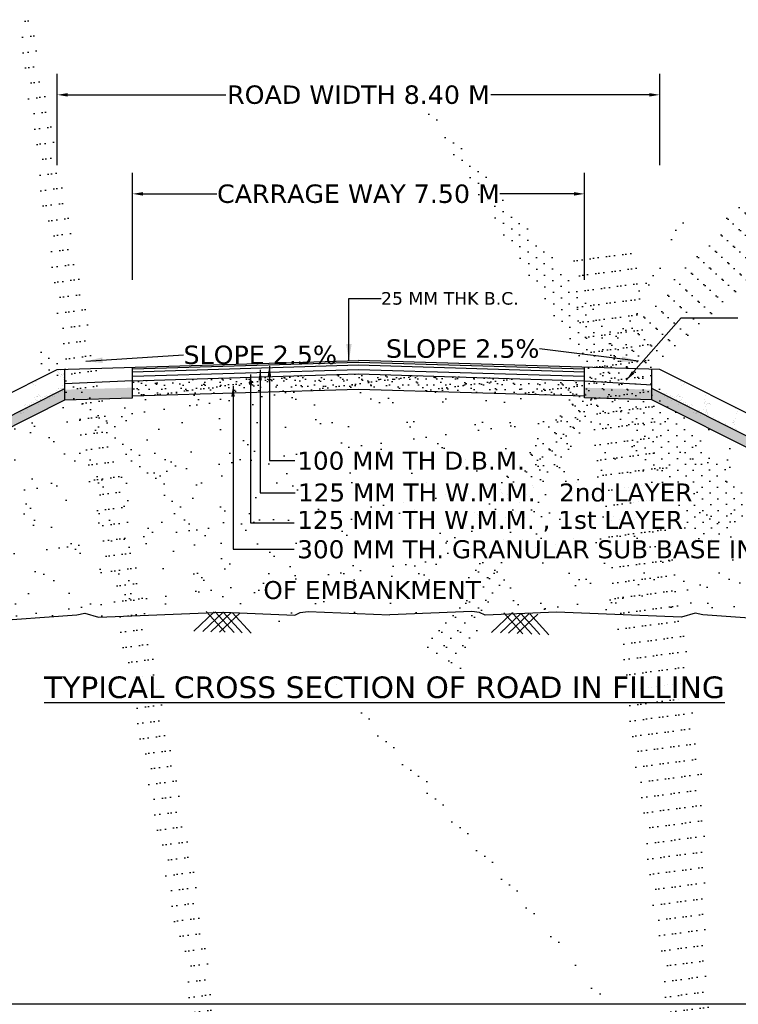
# Model space of a CAD drawing. Header units: feet. Extents: x -7746059455 to -3872629402, y -13315170765 to -6657188523.
# Tile 22 of 52: x -3873208537 to -3873198240, y -6657607670 to -6657593553. Entities that reach past the tile are written whole.
import ezdxf

# ---------------------------------------------------------------- set-up
doc = ezdxf.new("R2010")
doc.units = ezdxf.units.FT
doc.header["$MEASUREMENT"] = 0
doc.header["$PDMODE"] = 34
doc.header["$PDSIZE"] = 40
for name, color, linetype in [('CHNGE', 7, 'Continuous'), ('TEX', 6, 'Continuous'), ('TEXT', 7, 'Continuous')]:
    doc.layers.add(name, color=color, linetype=linetype)
doc.styles.get("Standard").update_dxf_attribs({"font": 'verdana.ttf', "height": 264})
doc.dimstyles.new('Copy of ISO-25--------4', dxfattribs={"dimtxt": 200, "dimasz": 150, "dimexe": 300, "dimexo": 300, "dimgap": 0.02, "dimtad": 0, "dimtih": 1, "dimtoh": 1, "dimdec": 0, "dimlfac": 4, "dimdsep": 46, "dimtxsty": 'Standard', "dimcen": 150, "dimclrd": 1, "dimclre": 1, "dimclrt": 1, "dimadec": 0, "dimazin": 0, "dimtfac": 1, "dimtdec": 0, "dimtmove": 2, "dimatfit": 3, "dimfxl": 300, "dimarcsym": 0})
doc.dimstyles.new('ISO-25--------1', dxfattribs={"dimtxt": 264, "dimasz": 240, "dimexe": 300, "dimexo": 300, "dimgap": 0.02, "dimtad": 0, "dimtih": 1, "dimtoh": 1, "dimdec": 0, "dimlfac": 16, "dimdsep": 46, "dimtxsty": 'Standard', "dimcen": 192, "dimclrd": 1, "dimclre": 1, "dimclrt": 1, "dimadec": 0, "dimazin": 0, "dimtfac": 1, "dimtdec": 0, "dimtmove": 2, "dimatfit": 3, "dimfxl": 300, "dimarcsym": 0})
pattern_1 = [(37.5, (-3870936241.67, -6673258471.43), (-5.4381086, 166.3393916), [0, -131.2189933, 0, -146.7580846, 0, -140.2834632]), (7.5, (-3870936241.67, -6673258471.43), (152.781788, 243.63103), [0, -70.7891938, 0, -118.2697505, 0, -45.3223497]), (327.5, (-3870936347.85, -6673258471.43), (268.8385264, 0.4885364), [0, -43.1641425, 0, -155.3909131, 0, -202.8714699]), (317.5, (-3870936347.85, -6673258471.43), (259.5137545, 75.7682264), [0, -21.5820713, 0, -101.8673764, 0, -116.5431848])]
pattern_2 = [(37.5, (1123079151.86, 1930274602.26), (-5.4381085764, 166.3393916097), [0, -131.2189933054, 0, -146.7580846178, 0, -140.2834632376]), (7.5, (1123079151.86, 1930274602.26), (152.7817879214, 243.6310300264), [0, -70.7891937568, 0, -118.269750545, 0, -45.3223496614]), (327.5, (1123079045.67, 1930274602.26), (268.8385263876, 0.488536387), [0, -43.1641425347, 0, -155.3909131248, 0, -202.8714699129]), (317.5, (1123079045.67, 1930274602.26), (259.513754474, 75.768226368), [0, -21.5820712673, 0, -101.8673763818, 0, -116.5431848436])]

# ---------------------------------------------------------------- blocks, each defined once
blk = doc.blocks.new('*D49')
at = {"layer": 'Defpoints', "color": 0, "ltscale": 20, "transparency": 16777216}
for p in [(-3873199366.78457, -6657594630), (-3873207999.613077, -6657595937.543044), (-3873199366.78457, -6657595937.543044)]:
    blk.add_point(p, dxfattribs=at)
at = {"layer": 'TEX', "color": 1, "lineweight": -2, "ltscale": 20, "transparency": 16777216}
for p, q in [((-3873207999.613077, -6657595637.543044), (-3873207999.613077, -6657594330)), ((-3873199366.78457, -6657595637.543044), (-3873199366.78457, -6657594330)), ((-3873207849.613077, -6657594630), (-3873205581.838031, -6657594630)), ((-3873199516.78457, -6657594630), (-3873201784.559617, -6657594630))]:
    blk.add_line(p, q, dxfattribs=at)
at = {"layer": 'TEX', "color": 1, "ltscale": 20, "transparency": 16777216}
for points in [[(-3873207849.613077, -6657594605), (-3873207849.613077, -6657594655), (-3873207999.613077, -6657594630)], [(-3873199516.78457, -6657594605), (-3873199516.78457, -6657594655), (-3873199366.78457, -6657594630)]]:
    blk.add_solid(points, dxfattribs=at)
at = {"layer": 'TEX', "color": 1, "ltscale": 20, "transparency": 16777216, "insert": (-3873203683.198824, -6657594630), "char_height": 264, "attachment_point": 5}
blk.add_mtext('ROAD WIDTH 8.40 M', dxfattribs=at)
blk = doc.blocks.new('*D50')
at = {"layer": 'Defpoints', "color": 0, "ltscale": 20, "transparency": 16777216}
for p in [(-3873200445.888132, -6657596050.000001), (-3873206920.509514, -6657597582.253782), (-3873200445.888132, -6657597582.253782)]:
    blk.add_point(p, dxfattribs=at)
at = {"layer": 'TEX', "color": 1, "lineweight": -2, "ltscale": 20, "transparency": 16777216}
for p, q in [((-3873206920.509514, -6657597282.253782), (-3873206920.509514, -6657595750.000001)), ((-3873200445.888132, -6657597282.253782), (-3873200445.888132, -6657595750.000001)), ((-3873206770.509514, -6657596050.000001), (-3873205710.469326, -6657596050.000001)), ((-3873200595.888132, -6657596050.000001), (-3873201655.928319, -6657596050.000001))]:
    blk.add_line(p, q, dxfattribs=at)
at = {"layer": 'TEX', "color": 1, "ltscale": 20, "transparency": 16777216}
for points in [[(-3873206770.509514, -6657596025.000001), (-3873206770.509514, -6657596075.000001), (-3873206920.509514, -6657596050.000001)], [(-3873200595.888132, -6657596025.000001), (-3873200595.888132, -6657596075.000001), (-3873200445.888132, -6657596050.000001)]]:
    blk.add_solid(points, dxfattribs=at)
at = {"layer": 'TEX', "color": 1, "ltscale": 20, "transparency": 16777216, "insert": (-3873203683.198823, -6657596050.000001), "char_height": 264, "attachment_point": 5}
blk.add_mtext('CARRAGE WAY 7.50 M', dxfattribs=at)

msp = doc.modelspace()

# ---------------------------------------------------------------- hatches: boundary and pattern name
at = {"layer": 'CHNGE'}
h = msp.add_hatch(dxfattribs=at)
h.set_pattern_fill('AR-SAND', color=256, scale=86.328285, style=0)
h.set_pattern_definition(pattern_2)
h.paths.add_polyline_path([(-3873207888.96221, -6657598564.0323), (-3873207888.96221, -6657599004.504631), (-3873206920.509514, -6657598975.451055), (-3873206920.509514, -6657598534.978719)])
h = msp.add_hatch(dxfattribs=at)
h.set_pattern_fill('AR-SAND', color=256, scale=86.328285, style=0)
h.set_pattern_definition(pattern_2)
h.paths.add_polyline_path([(-3873200445.888133, -6657598534.978721), (-3873200445.888132, -6657598975.451055), (-3873199477.435435, -6657599004.504632), (-3873199477.435435, -6657598564.032301)])
h = msp.add_hatch(dxfattribs=at)
h.set_pattern_fill('AR-SAND', color=256, scale=86.328285, style=0)
h.set_pattern_definition(pattern_1)
h.paths.add_polyline_path([(-3873206920.509514, -6657598730.1853), (-3873206920.509514, -6657598945.038066), (-3873203683.198822, -6657598847.918743), (-3873200445.888132, -6657598945.038066), (-3873200445.888132, -6657598729.217354), (-3873203683.198822, -6657598632.098028)])
h = msp.add_hatch(dxfattribs=at)
h.set_pattern_fill('AR-SAND', color=256, scale=86.328285, style=0)
h.set_pattern_definition(pattern_1)
h.paths.add_polyline_path([(-3873207888.96221, -6657599004.504622), (-3873206920.509514, -6657598975.45104), (-3873206920.509514, -6657598828.626934), (-3873207925.845831, -6657598858.787021), (-3873214558.898059, -6657602193.424134), (-3873214295.866689, -6657602225.450382)])
h = msp.add_hatch(dxfattribs=at)
h.set_pattern_fill('AR-SAND', color=256, scale=86.328285, style=0)
h.set_pattern_definition([(142.5, (-3875471124.73, -6673258471.43), (5.4381086, 166.3393916), [0, -131.2189933, 0, -146.7580846, 0, -140.2834632]), (172.5, (-3875471124.73, -6673258471.43), (-152.781788, 243.63103), [0, -70.7891938, 0, -118.2697505, 0, -45.3223497]), (212.5, (-3875471018.54, -6673258471.43), (-268.8385264, 0.4885364), [0, -43.1641425, 0, -155.3909131, 0, -202.8714699]), (222.5, (-3875471018.54, -6673258471.43), (-259.5137545, 75.7682264), [0, -21.5820713, 0, -101.8673764, 0, -116.5431848])])
h.paths.add_polyline_path([(-3873199477.435435, -6657599004.504622), (-3873200445.888132, -6657598975.45104), (-3873200445.888132, -6657598828.626934), (-3873199440.551813, -6657598858.787021), (-3873192807.499586, -6657602193.424134), (-3873193070.530955, -6657602225.450382)])
h = msp.add_hatch(dxfattribs=at)
h.set_pattern_fill('AR-SAND', color=256, scale=345.31314, style=0)
h.set_pattern_definition([(37.5, (-3870936241.67, -6673258471.43), (-21.752434, 665.357566), [0, -524.875973, 0, -587.032338, 0, -561.133853]), (7.5, (-3870936241.7, -6673258471.4), (611.12715, 974.52412), [0, -283.156775, 0, -473.079002, 0, -181.289399]), (327.5, (-3870936666.4, -6673258471.43), (1075.354106, 1.954146), [0, -172.65657, 0, -621.563652, 0, -811.48588]), (317.5, (-3870936666.4, -6673258471.4), (1038.05502, 303.072905), [0, -86.328285, 0, -407.469506, 0, -466.17274])])
h.paths.add_polyline_path([(-3873202060.450466, -6657602038.731335), (-3873201946.892373, -6657602050.939106), (-3873201868.151424, -6657602090.247357), (-3873200843.643348, -6657602047.090621), (-3873199777.877604, -6657602089.099795), (-3873199752.044977, -6657602065.497996), (-3873199732.298547, -6657602090.896379), (-3873199054.811163, -6657602117.600825), (-3873198860.810299, -6657602059.492639), (-3873198747.619078, -6657602083.559257), (-3873197416.898572, -6657602182.019939), (-3873196960.895208, -6657602075.84761), (-3873195789.438255, -6657602182.019939), (-3873194786.929407, -6657602116.13216), (-3873194778.920383, -6657602108.814768), (-3873194773.897258, -6657602115.27565), (-3873194620.333688, -6657602105.183006), (-3873194215.232671, -6657602070.315632), (-3873193166.06216, -6657602177.423941), (-3873199477.435435, -6657599004.504622), (-3873200445.888132, -6657598975.45104), (-3873200445.888132, -6657598945.038066), (-3873203683.198822, -6657598847.918743), (-3873206920.509514, -6657598945.038066), (-3873206920.509514, -6657598975.45104), (-3873207888.96221, -6657599004.504622), (-3873214295.866689, -6657602225.450382), (-3873214055.798006, -6657602254.680735), (-3873212249.865009, -6657602070.315632), (-3873211844.763995, -6657602105.183006), (-3873210675.659426, -6657602182.019939), (-3873209504.202473, -6657602075.84761), (-3873209048.19911, -6657602182.019939), (-3873207717.478601, -6657602083.559257), (-3873207604.287381, -6657602059.492639), (-3873207410.286518, -6657602117.600825), (-3873207223.485325, -6657602110.237704), (-3873207213.104239, -6657602100.753096), (-3873207206.258193, -6657602109.558664), (-3873205621.454334, -6657602047.090621), (-3873204596.946257, -6657602090.247357), (-3873204518.205309, -6657602050.939106), (-3873204404.647215, -6657602038.731335), (-3873203232.54884, -6657602085.448046)])
h.paths.add_polyline_path([(-3873205078.873319, -6657601068.82498), (-3873201923.814128, -6657601068.82498), (-3873201923.814128, -6657601330.548442), (-3873205078.873319, -6657601330.548442)], flags=24)
h.paths.add_polyline_path([(-3873205535.150928, -6657599061.993511), (-3873201016.26666, -6657599061.993511), (-3873201016.26666, -6657599363.42674), (-3873205535.150928, -6657599363.42674)], flags=24)
h.paths.add_polyline_path([(-3873205524.019021, -6657599371.572605), (-3873201231.56756, -6657599371.572605), (-3873201231.56756, -6657599677.362704), (-3873205524.019021, -6657599677.362704)], flags=24)
h.paths.add_polyline_path([(-3873205535.150928, -6657599786.619016), (-3873201327.596205, -6657599786.619016), (-3873201327.596205, -6657600088.05224), (-3873205535.150928, -6657600088.05224)], flags=24)
h.paths.add_polyline_path([(-3873205535.150928, -6657600162.958662), (-3873201203.487625, -6657600162.958662), (-3873201203.487625, -6657600425.92694), (-3873205535.150928, -6657600425.92694)], flags=24)

# ---------------------------------------------------------------- linework, layer by layer
at = {"layer": 'CHNGE', "color": 31}
for p, q in [((-3873207999.613077, -6657598567.351828), (-3873203683.198822, -6657598437.8594)), ((-3873206921.712684, -6657598559.619277), (-3873203684.401993, -6657598462.499954)), ((-3873206920.509514, -6657598599.724935), (-3873203683.198822, -6657598502.605615)), ((-3873206920.509514, -6657598975.451055), (-3873206920.509514, -6657598534.978721)), ((-3873199366.78457, -6657598567.351828), (-3873203683.198822, -6657598437.8594)), ((-3873203683.198822, -6657598502.605615), (-3873200445.888132, -6657598599.724935)), ((-3873203681.995653, -6657598462.499954), (-3873200444.684963, -6657598559.619277)), ((-3873200445.888132, -6657598975.451055), (-3873200445.888132, -6657598534.978721)), ((-3873215000, -6657602086.659264), (-3873207999.613077, -6657598567.351828)), ((-3873207994.064949, -6657598596.685102), (-3873207994.064949, -6657598596.685102)), ((-3873207982.884384, -6657598589.24675), (-3873207982.884384, -6657598589.24675)), ((-3873207977.41169, -6657598610.412986), (-3873207977.41169, -6657598610.412986)), ((-3873207971.377453, -6657598620.979733), (-3873207971.377453, -6657598620.979733)), ((-3873207959.577263, -6657598668.114852), (-3873207959.577263, -6657598668.114852)), ((-3873207952.140213, -6657598585.233721), (-3873207952.140213, -6657598585.233721)), ((-3873207945.040013, -6657598633.556815), (-3873207945.040013, -6657598633.556815)), ((-3873207938.031794, -6657598641.762383), (-3873207938.031794, -6657598641.762383)), ((-3873207917.459967, -6657598659.833372), (-3873207917.459967, -6657598659.833372)), ((-3873207912.244831, -6657598620.463691), (-3873207912.244831, -6657598620.463691)), ((-3873207904.953011, -6657598680.492665), (-3873207904.953011, -6657598680.492665)), ((-3873207903.046206, -6657598634.815515), (-3873207903.046206, -6657598634.815515)), ((-3873207889.58452, -6657598620.26594), (-3873207889.58452, -6657598620.26594)), ((-3873207888.96221, -6657599004.504632), (-3873207888.96221, -6657598564.032302)), ((-3873206920.509514, -6657598664.471149), (-3873203683.198822, -6657598567.351828)), ((-3873206920.509514, -6657598729.217361), (-3873203683.198822, -6657598632.098042)), ((-3873203683.198822, -6657598567.351828), (-3873200445.888132, -6657598664.471149)), ((-3873203683.198822, -6657598632.098042), (-3873200445.888132, -6657598729.217361)), ((-3873199482.441601, -6657598606.462414), (-3873199482.441601, -6657598606.462414)), ((-3873199477.435435, -6657599004.504632), (-3873199477.435435, -6657598564.0323)), ((-3873199474.527455, -6657598668.113166), (-3873199474.527455, -6657598668.113166)), ((-3873192366.397647, -6657602086.659264), (-3873199366.78457, -6657598567.351828)), ((-3873208428.750326, -6657598787.478157), (-3873208428.750326, -6657598787.478157)), ((-3873208351.549828, -6657598771.328071), (-3873208351.549828, -6657598771.328071)), ((-3873208334.896571, -6657598785.05596), (-3873208334.896571, -6657598785.05596)), ((-3873208331.810139, -6657598734.931756), (-3873208331.810139, -6657598734.931756)), ((-3873208312.525692, -6657598797.516991), (-3873208312.525692, -6657598797.516991)), ((-3873208305.172813, -6657598745.857699), (-3873208305.172813, -6657598745.857699)), ((-3873208296.416889, -6657598734.622887), (-3873208296.416889, -6657598734.622887)), ((-3873208296.373043, -6657598722.946151), (-3873208296.373043, -6657598722.946151)), ((-3873207974.451359, -6657598833.877115), (-3873207974.451359, -6657598833.877115)), ((-3873207934.555298, -6657598833.473378), (-3873207934.555298, -6657598833.473378)), ((-3873207917.920306, -6657598800.577777), (-3873207917.920306, -6657598800.577777)), ((-3873207910.483256, -6657598717.696646), (-3873207910.483256, -6657598717.696646)), ((-3873207896.031769, -6657598771.36357), (-3873207896.031769, -6657598771.36357)), ((-3873207885.72571, -6657598731.038838), (-3873207885.72571, -6657598731.038838)), ((-3873199484.15945, -6657598833.723652), (-3873199484.15945, -6657598833.723652)), ((-3873199480.939666, -6657598830.177075), (-3873199480.939666, -6657598830.177075)), ((-3873199476.291509, -6657598788.883499), (-3873199476.291509, -6657598788.883499)), ((-3873199476.203464, -6657598826.433332), (-3873199476.203464, -6657598826.433332)), ((-3873199070.024604, -6657598722.946151), (-3873199070.024604, -6657598722.946151)), ((-3873199069.980757, -6657598734.622887), (-3873199069.980757, -6657598734.622887)), ((-3873199061.224831, -6657598745.857699), (-3873199061.224831, -6657598745.857699)), ((-3873199053.871955, -6657598797.516991), (-3873199053.871955, -6657598797.516991)), ((-3873199034.587508, -6657598734.931756), (-3873199034.587508, -6657598734.931756)), ((-3873199031.501075, -6657598785.05596), (-3873199031.501075, -6657598785.05596)), ((-3873199014.847819, -6657598771.328071), (-3873199014.847819, -6657598771.328071)), ((-3873198937.647319, -6657598787.478157), (-3873198937.647319, -6657598787.478157)), ((-3873214558.898059, -6657602193.424146), (-3873207898.031801, -6657598844.804071)), ((-3873208327.39979, -6657598963.279252), (-3873208327.39979, -6657598963.279252)), ((-3873208301.432211, -6657598956.279797), (-3873208301.432211, -6657598956.279797)), ((-3873208282.716667, -6657598950.137873), (-3873208282.716667, -6657598950.137873)), ((-3873208278.771896, -6657598956.082047), (-3873208278.771896, -6657598956.082047)), ((-3873208270.868735, -6657598929.979916), (-3873208270.868735, -6657598929.979916)), ((-3873208253.516651, -6657598946.006539), (-3873208253.516651, -6657598946.006539)), ((-3873208243.378648, -6657598955.773172), (-3873208243.378648, -6657598955.773172)), ((-3873208215.080261, -6657598975.61837), (-3873208215.080261, -6657598975.61837)), ((-3873208184.246024, -6657598955.25713), (-3873208184.246024, -6657598955.25713)), ((-3873208161.585712, -6657598955.059378), (-3873208161.585712, -6657598955.059378)), ((-3873208154.644098, -6657598940.018745), (-3873208154.644098, -6657598940.018745)), ((-3873208126.192463, -6657598954.750507), (-3873208126.192463, -6657598954.750507)), ((-3873208120.069558, -6657598962.145679), (-3873208120.069558, -6657598962.145679)), ((-3873208111.465695, -6657598972.659596), (-3873208111.465695, -6657598972.659596)), ((-3873208098.113044, -6657598906.719414), (-3873208098.113044, -6657598906.719414)), ((-3873208067.05984, -6657598954.234464), (-3873208067.05984, -6657598954.234464)), ((-3873208063.22745, -6657598915.136548), (-3873208063.22745, -6657598915.136548)), ((-3873208046.574193, -6657598928.864435), (-3873208046.574193, -6657598928.864435)), ((-3873208042.324572, -6657598952.357864), (-3873208042.324572, -6657598952.357864)), ((-3873208015.903467, -6657598906.561182), (-3873208015.903467, -6657598906.561182)), ((-3873208008.050666, -6657598866.754625), (-3873208008.050666, -6657598866.754625)), ((-3873207981.88841, -6657598916.758246), (-3873207981.88841, -6657598916.758246)), ((-3873207976.392774, -6657598842.636651), (-3873207976.392774, -6657598842.636651)), ((-3873207953.732464, -6657598842.438897), (-3873207953.732464, -6657598842.438897)), ((-3873207925.357354, -6657598883.458906), (-3873207925.357354, -6657598883.458906)), ((-3873207922.583867, -6657598837.836989), (-3873207922.583867, -6657598837.836989)), ((-3873207918.339215, -6657598842.130024), (-3873207918.339215, -6657598842.130024)), ((-3873207915.575648, -6657598846.042557), (-3873207915.575648, -6657598846.042557)), ((-3873207888.96221, -6657599004.504632), (-3873206920.509514, -6657598975.451055)), ((-3873206920.509514, -6657598945.038074), (-3873203683.198822, -6657598847.918757)), ((-3873203683.198822, -6657598847.918757), (-3873200445.888132, -6657598945.038074)), ((-3873199477.435435, -6657599004.504632), (-3873200445.888132, -6657598975.451055)), ((-3873199479.010562, -6657598872.053196), (-3873199479.010562, -6657598872.053196)), ((-3873192756.069746, -6657602219.279489), (-3873199468.365845, -6657598844.804071)), ((-3873199303.170196, -6657598915.136548), (-3873199303.170196, -6657598915.136548)), ((-3873199299.337806, -6657598954.234464), (-3873199299.337806, -6657598954.234464)), ((-3873199268.284602, -6657598906.719414), (-3873199268.284602, -6657598906.719414)), ((-3873199254.931951, -6657598972.659596), (-3873199254.931951, -6657598972.659596)), ((-3873199246.328085, -6657598962.145679), (-3873199246.328085, -6657598962.145679)), ((-3873199240.205183, -6657598954.750507), (-3873199240.205183, -6657598954.750507)), ((-3873199211.753545, -6657598940.018745), (-3873199211.753545, -6657598940.018745)), ((-3873199204.811934, -6657598955.059378), (-3873199204.811934, -6657598955.059378)), ((-3873199182.151623, -6657598955.25713), (-3873199182.151623, -6657598955.25713)), ((-3873199151.317383, -6657598975.61837), (-3873199151.317383, -6657598975.61837)), ((-3873199123.018999, -6657598955.773172), (-3873199123.018999, -6657598955.773172)), ((-3873199112.880995, -6657598946.006539), (-3873199112.880995, -6657598946.006539)), ((-3873199095.528911, -6657598929.979916), (-3873199095.528911, -6657598929.979916)), ((-3873199087.62575, -6657598956.082047), (-3873199087.62575, -6657598956.082047)), ((-3873199083.680977, -6657598950.137873), (-3873199083.680977, -6657598950.137873)), ((-3873199064.965437, -6657598956.279797), (-3873199064.965437, -6657598956.279797)), ((-3873199038.997856, -6657598963.279252), (-3873199038.997856, -6657598963.279252)), ((-3873198714.317343, -6657598939.475215), (-3873198714.317343, -6657598939.475215)), ((-3873214295.866689, -6657602225.450394), (-3873207888.96221, -6657599004.504632)), ((-3873208471.598497, -6657599084.960479), (-3873208471.598497, -6657599084.960479)), ((-3873208458.498524, -6657599119.002682), (-3873208458.498524, -6657599119.002682)), ((-3873208451.231898, -6657599068.393651), (-3873208451.231898, -6657599068.393651)), ((-3873208420.712329, -6657599089.779518), (-3873208420.712329, -6657599089.779518)), ((-3873208404.059072, -6657599103.507402), (-3873208404.059072, -6657599103.507402)), ((-3873208395.273002, -6657599081.760001), (-3873208395.273002, -6657599081.760001)), ((-3873208392.099274, -6657599067.877609), (-3873208392.099274, -6657599067.877609)), ((-3873208369.438961, -6657599067.67986), (-3873208369.438961, -6657599067.67986)), ((-3873208365.535544, -6657599041.397593), (-3873208365.535544, -6657599041.397593)), ((-3873208338.191895, -6657599063.172134), (-3873208338.191895, -6657599063.172134)), ((-3873208334.83684, -6657599046.160384), (-3873208334.83684, -6657599046.160384)), ((-3873208334.045713, -6657599067.370984), (-3873208334.045713, -6657599067.370984)), ((-3873208308.693434, -6657598994.388462), (-3873208308.693434, -6657598994.388462)), ((-3873208292.040179, -6657599008.116346), (-3873208292.040179, -6657599008.116346)), ((-3873208278.305785, -6657599012.861048), (-3873208278.305785, -6657599012.861048)), ((-3873208274.91309, -6657599066.854943), (-3873208274.91309, -6657599066.854943)), ((-3873208244.872295, -6657598994.447939), (-3873208244.872295, -6657598994.447939)), ((-3873208237.864078, -6657599002.653508), (-3873208237.864078, -6657599002.653508)), ((-3873208175.246343, -6657599010.527602), (-3873208175.246343, -6657599010.527602)), ((-3873208104.457476, -6657598980.865163), (-3873208104.457476, -6657598980.865163)), ((-3873193166.06216, -6657602177.423953), (-3873199477.435435, -6657599004.504632)), ((-3873199261.940168, -6657598980.865163), (-3873199261.940168, -6657598980.865163)), ((-3873199191.151301, -6657599010.527602), (-3873199191.151301, -6657599010.527602)), ((-3873199128.533566, -6657599002.653508), (-3873199128.533566, -6657599002.653508)), ((-3873199121.525351, -6657598994.447939), (-3873199121.525351, -6657598994.447939)), ((-3873199091.484558, -6657599066.854943), (-3873199091.484558, -6657599066.854943)), ((-3873199088.091863, -6657599012.861048), (-3873199088.091863, -6657599012.861048)), ((-3873199074.357467, -6657599008.116346), (-3873199074.357467, -6657599008.116346)), ((-3873199057.70421, -6657598994.388462), (-3873199057.70421, -6657598994.388462)), ((-3873199032.351935, -6657599067.370984), (-3873199032.351935, -6657599067.370984)), ((-3873199031.560807, -6657599046.160384), (-3873199031.560807, -6657599046.160384)), ((-3873199028.205752, -6657599063.172134), (-3873199028.205752, -6657599063.172134)), ((-3873199000.862103, -6657599041.397593), (-3873199000.862103, -6657599041.397593)), ((-3873198996.958684, -6657599067.67986), (-3873198996.958684, -6657599067.67986)), ((-3873198974.298373, -6657599067.877609), (-3873198974.298373, -6657599067.877609)), ((-3873198971.124646, -6657599081.760001), (-3873198971.124646, -6657599081.760001)), ((-3873198962.338572, -6657599103.507402), (-3873198962.338572, -6657599103.507402)), ((-3873198945.685319, -6657599089.779518), (-3873198945.685319, -6657599089.779518)), ((-3873198915.165747, -6657599068.393651), (-3873198915.165747, -6657599068.393651)), ((-3873198907.899123, -6657599119.002682), (-3873198907.899123, -6657599119.002682)), ((-3873198894.799151, -6657599084.960479), (-3873198894.799151, -6657599084.960479)), ((-3873198723.762325, -6657598995.279197), (-3873198723.762325, -6657598995.279197)), ((-3873198721.094528, -6657599050.215281), (-3873198721.094528, -6657599050.215281)), ((-3873198719.092284, -6657599037.277528), (-3873198719.092284, -6657599037.277528)), ((-3873198716.56399, -6657599020.318386), (-3873198716.56399, -6657599020.318386)), ((-3873198710.990971, -6657599095.226885), (-3873198710.990971, -6657599095.226885)), ((-3873198691.302147, -6657599075.613994), (-3873198691.302147, -6657599075.613994)), ((-3873198681.344492, -6657599058.95449), (-3873198681.344492, -6657599058.95449)), ((-3873198671.116794, -6657599062.39551), (-3873198671.116794, -6657599062.39551)), ((-3873198658.744135, -6657599061.352311), (-3873198658.744135, -6657599061.352311)), ((-3873198650.807159, -6657599059.948163), (-3873198650.807159, -6657599059.948163)), ((-3873198639.794557, -6657599071.681846), (-3873198639.794557, -6657599071.681846)), ((-3873208532.731224, -6657599185.170572), (-3873208532.731224, -6657599185.170572)), ((-3873208527.073724, -6657599197.994743), (-3873208527.073724, -6657599197.994743)), ((-3873208516.077967, -6657599198.898459), (-3873208516.077967, -6657599198.898459)), ((-3873208515.02958, -6657599152.302019), (-3873208515.02958, -6657599152.302019)), ((-3873208482.766338, -6657599179.475425), (-3873208482.766338, -6657599179.475425)), ((-3873208477.55444, -6657599136.78865), (-3873208477.55444, -6657599136.78865)), ((-3873208433.754125, -6657599129.270548), (-3873208433.754125, -6657599129.270548)), ((-3873208426.745907, -6657599137.476113), (-3873208426.745907, -6657599137.476113)), ((-3873198939.651738, -6657599137.476113), (-3873198939.651738, -6657599137.476113)), ((-3873198932.643522, -6657599129.270548), (-3873198932.643522, -6657599129.270548)), ((-3873198888.843206, -6657599136.78865), (-3873198888.843206, -6657599136.78865)), ((-3873198883.63131, -6657599179.475425), (-3873198883.63131, -6657599179.475425)), ((-3873198851.368068, -6657599152.302019), (-3873198851.368068, -6657599152.302019)), ((-3873198833.666422, -6657599185.170572), (-3873198833.666422, -6657599185.170572)), ((-3873198824.498684, -6657599179.991466), (-3873198824.498684, -6657599179.991466)), ((-3873198806.245137, -6657599159.264461), (-3873198806.245137, -6657599159.264461)), ((-3873198799.236919, -6657599151.058889), (-3873198799.236919, -6657599151.058889)), ((-3873198790.931905, -6657599187.901638), (-3873198790.931905, -6657599187.901638)), ((-3873198789.105434, -6657599180.300337), (-3873198789.105434, -6657599180.300337)), ((-3873198766.445122, -6657599180.49809), (-3873198766.445122, -6657599180.49809)), ((-3873198735.143433, -6657599142.263186), (-3873198735.143433, -6657599142.263186)), ((-3873198716.872588, -6657599182.759317), (-3873198716.872588, -6657599182.759317)), ((-3873198701.409842, -6657599151.87533), (-3873198701.409842, -6657599151.87533)), ((-3873198701.107512, -6657599140.486644), (-3873198701.107512, -6657599140.486644)), ((-3873198700.064883, -6657599174.616592), (-3873198700.064883, -6657599174.616592)), ((-3873198688.492344, -6657599184.828566), (-3873198688.492344, -6657599184.828566)), ((-3873198287.624472, -6657599120.345932), (-3873198287.624472, -6657599120.345932)), ((-3873198263.028108, -6657599194.568199), (-3873198263.028108, -6657599194.568199)), ((-3873198248.999449, -6657599174.169219), (-3873198248.999449, -6657599174.169219)), ((-3873206042.752506, -6657602318.88906), (-3873205749.315552, -6657602042.231904)), ((-3873205914.891287, -6657602323.747787), (-3873205621.454334, -6657602047.090632)), ((-3873205592.354664, -6657602336.004176), (-3873205863.949769, -6657602037.875806)), ((-3873205800.257071, -6657602328.103885), (-3873205506.820114, -6657602051.446732)), ((-3873205464.493445, -6657602340.862904), (-3873205736.088552, -6657602042.734532)), ((-3873205672.395853, -6657602332.962607), (-3873205378.958898, -6657602056.305463)), ((-3873205349.859227, -6657602345.219004), (-3873205621.454334, -6657602047.090632)), ((-3873205221.998013, -6657602350.077729), (-3873205493.593115, -6657602051.949358)), ((-3873201777.19556, -6657602340.467424), (-3873201483.758606, -6657602063.810275)), ((-3873201649.33434, -6657602345.326155), (-3873201355.897387, -6657602068.669003)), ((-3873201326.797716, -6657602357.582543), (-3873201598.392823, -6657602059.454174)), ((-3873201534.700123, -6657602349.682254), (-3873201241.263167, -6657602073.025104)), ((-3873201198.936499, -6657602362.441271), (-3873201470.531606, -6657602064.312901)), ((-3873201406.838906, -6657602354.540978), (-3873201113.401951, -6657602077.883827)), ((-3873201084.302281, -6657602366.797373), (-3873201355.897387, -6657602068.669003)), ((-3873200956.441063, -6657602371.6561), (-3873201228.036169, -6657602073.527726))]:
    msp.add_line(p, q, dxfattribs=at)
at = {"layer": 'CHNGE'}
for p, q in [((-3873198850.319678, -6657599198.898459), (-3873198850.319678, -6657599198.898459)), ((-3873198839.323923, -6657599197.994743), (-3873198839.323923, -6657599197.994743)), ((-3873198776.824313, -6657599232.179707), (-3873198776.824313, -6657599232.179707)), ((-3873198727.706383, -6657599225.144318), (-3873198727.706383, -6657599225.144318)), ((-3873198705.917321, -6657599219.783086), (-3873198705.917321, -6657599219.783086)), ((-3873198686.508171, -6657599211.200747), (-3873198686.508171, -6657599211.200747)), ((-3873198680.221996, -6657599205.926675), (-3873198680.221996, -6657599205.926675)), ((-3873198665.1566, -6657599221.094925), (-3873198665.1566, -6657599221.094925)), ((-3873198597.44515, -6657599259.749554), (-3873198597.44515, -6657599259.749554)), ((-3873198565.26812, -6657599278.16288), (-3873198565.26812, -6657599278.16288)), ((-3873198529.226669, -6657599296.935879), (-3873198529.226669, -6657599296.935879)), ((-3873198510.277088, -6657599307.265413), (-3873198510.277088, -6657599307.265413)), ((-3873198421.214068, -6657599355.814221), (-3873198421.214068, -6657599355.814221)), ((-3873198418.283444, -6657599349.524693), (-3873198418.283444, -6657599349.524693)), ((-3873198393.002015, -6657599364.947889), (-3873198393.002015, -6657599364.947889)), ((-3873198352.995589, -6657599393.000544), (-3873198352.995589, -6657599393.000544)), ((-3873198329.361784, -6657599396.481495), (-3873198329.361784, -6657599396.481495)), ((-3873198318.879074, -6657599327.12751), (-3873198318.879074, -6657599327.12751)), ((-3873198310.594129, -6657599305.650733), (-3873198310.594129, -6657599305.650733)), ((-3873198309.741722, -6657599334.087102), (-3873198309.741722, -6657599334.087102)), ((-3873198305.797935, -6657599332.877251), (-3873198305.797935, -6657599332.877251)), ((-3873198300.36643, -6657599309.091757), (-3873198300.36643, -6657599309.091757)), ((-3873198297.527588, -6657599353.97536), (-3873198297.527588, -6657599353.97536)), ((-3873198287.332395, -6657599263.811174), (-3873198287.332395, -6657599263.811174)), ((-3873198275.945915, -6657599409.031378), (-3873198275.945915, -6657599409.031378)), ((-3873198266.205372, -6657599431.216052), (-3873198266.205372, -6657599431.216052))]:
    msp.add_line(p, q, dxfattribs=at)
for points in [[(-3873214982.972174, -6657602239.909692), (-3873214613.41379, -6657602186.786403), (-3873214055.798006, -6657602254.680745), (-3873212249.865009, -6657602070.315643), (-3873211844.763995, -6657602105.183018), (-3873210675.659426, -6657602182.019951), (-3873209504.202473, -6657602075.847617), (-3873209048.19911, -6657602182.019951), (-3873207717.478601, -6657602083.559268), (-3873207604.287381, -6657602059.492652), (-3873207410.286518, -6657602117.600839), (-3873205621.454334, -6657602047.090632), (-3873204596.946257, -6657602090.247372), (-3873204518.205309, -6657602050.939114), (-3873204404.647215, -6657602038.731346), (-3873203232.54884, -6657602085.448059)], [(-3873192384.734364, -6657602251.689715), (-3873192409.299675, -6657602254.680745), (-3873194215.232671, -6657602070.315643), (-3873194620.333688, -6657602105.183018), (-3873195789.438255, -6657602182.019951), (-3873196960.895208, -6657602075.847617), (-3873197416.898572, -6657602182.019951), (-3873198747.619078, -6657602083.559268), (-3873198860.810299, -6657602059.492652), (-3873199054.811163, -6657602117.600839), (-3873200843.643348, -6657602047.090632), (-3873201868.151424, -6657602090.247372), (-3873201946.892373, -6657602050.939114), (-3873202060.450466, -6657602038.731346), (-3873203232.54884, -6657602085.448059)]]:
    msp.add_lwpolyline(points, dxfattribs=at)
at = {"layer": 'TEX', "ltscale": 20}
for p, q in [((-3873206920.509514, -6657598729.217361), (-3873207896.031769, -6657598771.36357)), ((-3873200445.888132, -6657598729.217361), (-3873199476.291509, -6657598788.883499))]:
    msp.add_line(p, q, dxfattribs=at)
at = {"layer": 'TEX', "color": 3, "ltscale": 20}
msp.add_lwpolyline([(-3873218840, -6657568760), (-3873157260, -6657568760), (-3873157260, -6657607670), (-3873218840, -6657607670)], close=True, dxfattribs=at)

# ---------------------------------------------------------------- texts
at = {"layer": 'CHNGE', "char_height": 257.9890176, "width": 17845.6610813, "attachment_point": 1}
for s, insert in [('100 MM TH D.B.M.', (-3873204561.235966, -6657599746.490754)), ('125 MM TH W.M.M.   2nd LAYER', (-3873204550.104064, -6657600202.513397)), ('125 MM TH W.M.M. , 1st LAYER', (-3873204561.235966, -6657600595.037868)), ('300 MM TH. GRANULAR SUB BASE IN FULL WIDTH', (-3873204561.235966, -6657601016.523296)), (' OF EMBANKMENT', (-3873205158.158235, -6657601601.459104))]:
    msp.add_mtext(s, dxfattribs=dict(at, insert=insert))
at = {"layer": 'TEX', "color": 1, "ltscale": 20}
for s, insert, char_height, attachment_point in [('25 MM THK B.C.', (-3873203359.98, -6657597550), 180, 4), ('SLOPE 2.5%', (-3873201090.02, -6657598270), 264, 6), ('SLOPE 2.5%', (-3873206189.98, -6657598360), 264, 4)]:
    msp.add_mtext(s, dxfattribs=dict(at, insert=insert, char_height=char_height, attachment_point=attachment_point))
at = {"layer": 'TEXT', "color": 6, "insert": (-3873203310.180987, -6657602969.261847), "char_height": 309.58682112, "width": 18387.75150889, "attachment_point": 2}
msp.add_mtext('{\\LTYPICAL CROSS SECTION OF ROAD IN FILLING}', dxfattribs=at)

# ---------------------------------------------------------------- dimensions: what is measured, and where the dimension line sits
at = {"layer": 'TEX', "ltscale": 20}
for base, p1, p2, text, picture, middle in [((-3873199366.78457, -6657594630), (-3873207999.613077, -6657595937.543044), (-3873199366.78457, -6657595937.543044), 'ROAD WIDTH 8.40 M', '*D49', (-3873203683.198824, -6657594630)), ((-3873200445.888132, -6657596050.000001), (-3873206920.509514, -6657597582.253782), (-3873200445.888132, -6657597582.253782), 'CARRAGE WAY 7.50 M', '*D50', (-3873203683.198823, -6657596050.000001))]:
    dim = msp.add_linear_dim(base=base, p1=p1, p2=p2, text=text, dimstyle='Copy of ISO-25--------4', dxfattribs=at)
    dim.commit()
    dim.dimension.update_dxf_attribs({"geometry": picture, "text_midpoint": middle})

# ---------------------------------------------------------------- leaders
at = {"ltscale": 20}
msp.add_leader([(-3873199845.361738, -6657598722.300702), (-3873199060.24347, -6657597828.404828), (-3873198244.804101, -6657597828.404828)], dimstyle='Copy of ISO-25--------4', override={"dimgap": 0.02, "dimtad": 0}, dxfattribs=at)
at = {"color": 21}
for points in [[(-3873204958.968974, -6657598514.176304), (-3873204958.968974, -6657599870.642229), (-3873204593.77416, -6657599870.642229)], [(-3873205229.060638, -6657598637.936169), (-3873205229.060638, -6657600766.475217), (-3873204602.14357, -6657600766.475217)], [(-3873205091.629107, -6657598571.741605), (-3873205091.629107, -6657600335.836699), (-3873204591.011665, -6657600335.836699)], [(-3873205480.516661, -6657598806.109056), (-3873205480.516661, -6657601142.814865), (-3873204604.625251, -6657601142.814865)]]:
    msp.add_leader(points, dimstyle='Copy of ISO-25--------4', dxfattribs=at)
at = {"layer": 'TEX', "ltscale": 20, "annotation_type": 0, "has_hookline": 1}
for points, hookline_direction, text_width in [([(-3873203819.94115, -6657598441.96167), (-3873203819.94115, -6657597550), (-3873203360, -6657597550)], 0, 1976.010745), ([(-3873199670, -6657598450), (-3873201090, -6657598270)], 1, 2246.748153), ([(-3873207590, -6657598450), (-3873206190, -6657598360)], 0, 2246.748153)]:
    msp.add_leader(points, dimstyle='ISO-25--------1', dxfattribs=dict(at, hookline_direction=hookline_direction, text_width=text_width))

doc.saveas('drawing.dxf')
